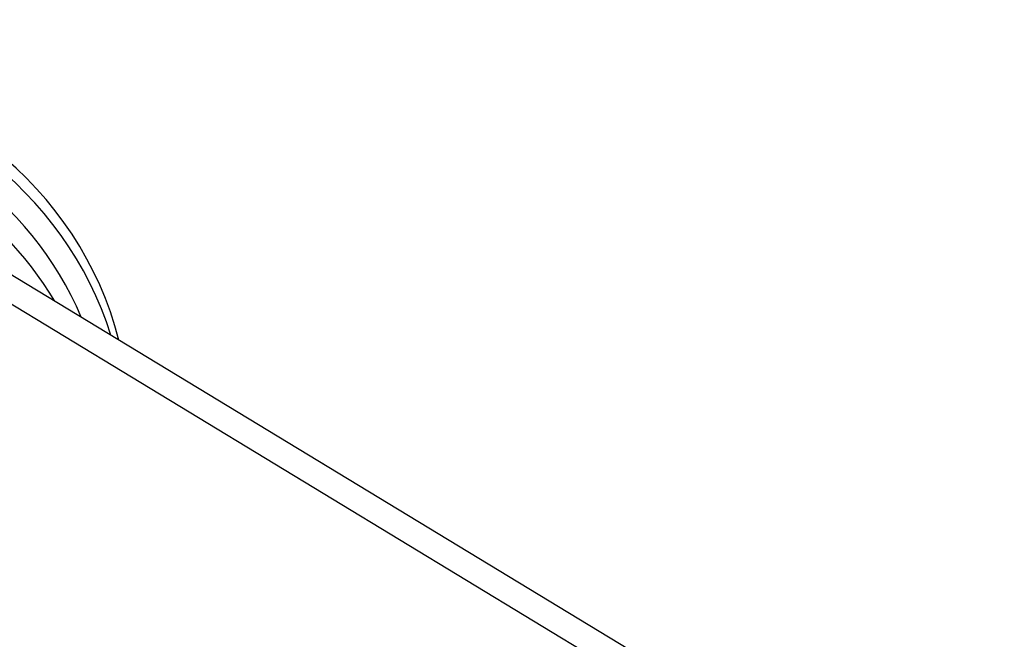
# Model space of a CAD drawing. Header units: inches. Extents: x 36 to 1719, y -84 to 1122.
# Tile 45 of 256: x 429.29 to 432.77, y 304.57 to 306.75. Entities that reach past the tile are written whole.
import ezdxf

# ---------------------------------------------------------------- set-up
doc = ezdxf.new("R2010")
doc.units = ezdxf.units.IN
doc.header["$LTSCALE"] = 48
doc.header["$MEASUREMENT"] = 0
doc.layers.add('Visible (ANSI)', color=7, linetype='Continuous', lineweight=30)

msp = doc.modelspace()

# ---------------------------------------------------------------- linework, layer by layer
at = {"layer": 'Visible (ANSI)'}
for p, q in [((432.20597, 304.06995), (429.02404, 306.00017)), ((432.18423, 303.9788), (429.0023, 305.90902))]:
    msp.add_line(p, q, dxfattribs=at)
msp.add_circle((422.3504, 315.10877), 23.75, dxfattribs=at)
for centre, major_axis, start_param, end_param in [((428.37149, 305.38279), (-1.27667, 0.3046), 3.5924024, 6.1824647), ((428.36077, 305.33784), (-1.27667, 0.3046), 3.6444839, 6.133386), ((428.35434, 305.31091), (-1.21587, 0.29009), 3.7386322, 5.9660411), ((428.33351, 305.22359), (-1.21587, 0.29009), 3.8738707, 5.7957675)]:
    msp.add_ellipse(centre, major_axis=major_axis, ratio=0.9270951, start_param=start_param, end_param=end_param, dxfattribs=at)

doc.saveas('drawing.dxf')
